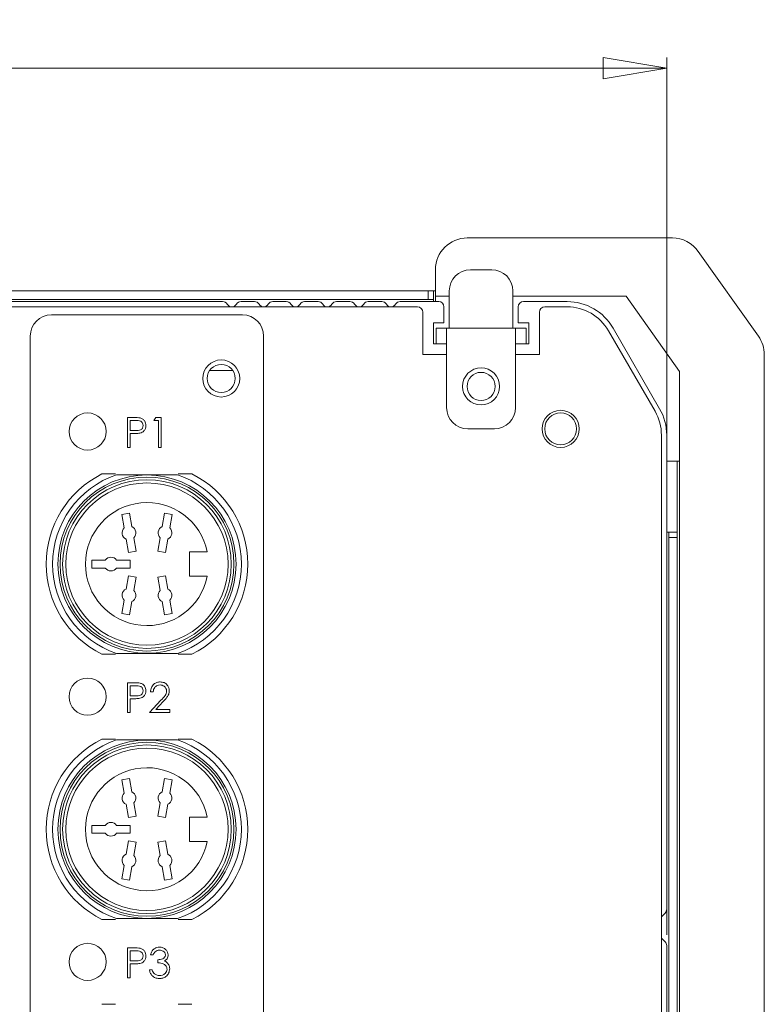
# Model space of a CAD drawing. Header units: millimetres. Extents: x 5 to 589, y 5 to 415.
# Tile 4 of 8: x 221 to 291, y 118 to 211. Entities that reach past the tile are written whole.
import ezdxf

# ---------------------------------------------------------------- set-up
doc = ezdxf.new("R2010")
doc.units = ezdxf.units.MM
doc.styles.add('SLDTEXTSTYLE0', font='TXT', dxfattribs={"width": 0.75})
doc.dimstyles.new('SLDDIMSTYLE1', dxfattribs={"dimtxt": 3.5, "dimasz": 6, "dimexe": 0, "dimexo": 0.0625, "dimgap": 0.875, "dimtad": 1, "dimtoh": 1, "dimzin": 12, "dimdsep": 46, "dimtxsty": 'Standard', "dimblk1": 'CLOSED', "dimblk2": 'CLOSED', "dimsah": 1, "dimcen": 0.09, "dimadec": 0, "dimazin": 0, "dimtfac": 1, "dimtofl": 0, "dimtmove": 0, "dimatfit": 3, "dimldrblk": 'CLOSED', "dimfxl": 1, "dimtolj": 1, "dimtzin": 12, "dimarcsym": 0})

# ---------------------------------------------------------------- blocks, each defined once
blk = doc.blocks.new('_CLOSED')
at = {"color": 0, "linetype": 'ByBlock', "lineweight": -2}
for p, q in [((-1, 0.166667), (0, 0)), ((-1, 0.166667), (-1, -0.166667)), ((0, 0), (-1, -0.166667)), ((0, 0), (-1, 0))]:
    blk.add_line(p, q, dxfattribs=at)
blk = doc.blocks.new('*D9')
at = {"color": 7, "linetype": 'Continuous', "lineweight": 0}
for p, q in [((63.728, 124.359), (63.728, 207.066)), ((281.728, 124.359), (281.728, 207.066)), ((63.728, 206.066), (281.728, 206.066))]:
    blk.add_line(p, q, dxfattribs=at)
at = {"color": 7, "linetype": 'Continuous', "lineweight": 0, "xscale": 6, "yscale": 6, "rotation": 180.0000000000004}
blk.add_blockref('_CLOSED', (63.728, 206.066, -85.768), dxfattribs=at)
at = {"color": 7, "linetype": 'Continuous', "lineweight": 0, "xscale": 6, "yscale": 6}
blk.add_blockref('_CLOSED', (281.728, 206.066, -85.768), dxfattribs=at)
at = {"color": 7, "linetype": 'Continuous', "lineweight": 0, "insert": (167.125, 210.577), "char_height": 3.5, "attachment_point": 1, "style": 'SLDTEXTSTYLE0'}
blk.add_mtext('218', dxfattribs=at)

msp = doc.modelspace()

# ---------------------------------------------------------------- linework, layer by layer
at = {"color": 7, "linetype": 'Continuous', "lineweight": 15}
for p, q in [((282.257, 190.066), (262.928, 190.066)), ((290.375, 180.804), (284.704, 188.801)), ((259.928, 187.066), (259.928, 184.566)), ((265.228, 187.066), (263.228, 187.066)), ((259.228, 185.066), (86.228, 185.066)), ((259.228, 184.266), (259.228, 185.066)), ((259.228, 185.066), (259.728, 185.066)), ((259.728, 185.066), (259.728, 184.266)), ((259.928, 185.066), (259.728, 185.066)), ((261.228, 185.066), (261.228, 181.566)), ((267.228, 185.066), (267.228, 181.566)), ((86.228, 184.266), (259.228, 184.266)), ((239.862, 184.066), (105.594, 184.066)), ((242.862, 184.066), (241.594, 184.066)), ((245.862, 184.066), (244.594, 184.066)), ((248.862, 184.066), (247.594, 184.066)), ((251.862, 184.066), (250.594, 184.066)), ((254.862, 184.066), (253.594, 184.066)), ((260.228, 184.066), (256.594, 184.066)), ((259.728, 184.266), (259.228, 184.266)), ((259.728, 184.066), (259.728, 184.266)), ((259.928, 184.566), (261.228, 184.566)), ((259.928, 184.566), (259.928, 184.066)), ((267.228, 184.566), (277.9, 184.566)), ((272.341, 184.066), (268.228, 184.066)), ((277.9, 184.566), (282.928, 177.476)), ((258.228, 183.566), (87.228, 183.566)), ((258.728, 179.066), (258.728, 183.066)), ((260.728, 183.566), (260.728, 182.066)), ((267.728, 182.066), (267.728, 183.566)), ((269.728, 183.066), (269.728, 179.066)), ((272.341, 183.566), (270.228, 183.566)), ((223.728, 182.816), (241.728, 182.816)), ((223.728, 182.816), (241.728, 182.816)), ((259.728, 180.066), (259.728, 182.066)), ((260.728, 182.066), (259.728, 182.066)), ((268.728, 182.066), (267.728, 182.066)), ((268.728, 182.066), (268.728, 180.066)), ((259.978, 181.566), (259.978, 180.066)), ((260.978, 181.566), (259.978, 181.566)), ((260.978, 174.066), (260.978, 181.566)), ((267.478, 181.566), (260.978, 181.566)), ((267.478, 181.566), (267.478, 174.066)), ((268.478, 181.566), (267.478, 181.566)), ((268.478, 180.066), (268.478, 181.566)), ((280.625, 173.718), (276.238, 181.316)), ((281.058, 173.968), (276.671, 181.566)), ((221.728, 68.816), (221.728, 180.816)), ((221.728, 68.816), (221.728, 180.816)), ((243.728, 180.816), (243.728, 68.816)), ((243.728, 180.816), (243.728, 68.816)), ((259.978, 180.066), (259.728, 180.066)), ((259.978, 180.066), (260.978, 180.066)), ((268.478, 180.066), (267.478, 180.066)), ((268.728, 180.066), (268.478, 180.066)), ((260.978, 179.066), (258.728, 179.066)), ((269.728, 179.066), (267.478, 179.066)), ((290.928, 75.154), (290.928, 179.069)), ((240.82, 177.566), (238.635, 177.566)), ((282.928, 177.476), (282.928, 76.588)), ((230.89, 173.138), (231.443, 173.138)), ((230.89, 170.316), (230.89, 173.138)), ((231.143, 172.848), (231.143, 171.908)), ((231.659, 172.848), (231.143, 172.848)), ((233.386, 172.848), (233.552, 173.138)), ((233.82, 172.848), (233.386, 172.848)), ((233.552, 173.138), (234.074, 173.138)), ((233.82, 170.316), (233.82, 172.848)), ((234.074, 173.138), (234.074, 170.316)), ((231.143, 171.908), (231.637, 171.901)), ((265.478, 172.066), (262.978, 172.066)), ((231.143, 171.618), (231.143, 170.316)), ((231.345, 171.618), (231.143, 171.618)), ((281.228, 78.664), (281.228, 171.468)), ((281.728, 126.773), (281.728, 171.468)), ((231.143, 170.316), (230.89, 170.316)), ((234.074, 170.316), (233.82, 170.316)), ((281.728, 169.016), (282.928, 169.016)), ((282.728, 162.316), (282.728, 169.016)), ((229.774, 167.816), (228.485, 167.816)), ((236.97, 167.816), (235.681, 167.816)), ((230.349, 163.978), (231.078, 164.107)), ((230.571, 162.722), (230.349, 163.978)), ((231.078, 164.107), (231.299, 162.851)), ((234.156, 162.851), (234.378, 164.107)), ((234.378, 164.107), (235.106, 163.978)), ((235.106, 163.978), (234.885, 162.722)), ((230.978, 160.413), (230.756, 161.67)), ((231.485, 161.798), (231.706, 160.542)), ((233.749, 160.542), (233.971, 161.798)), ((234.699, 161.67), (234.478, 160.413)), ((281.928, 162.316), (281.728, 162.316)), ((281.928, 162.316), (282.728, 162.316)), ((281.928, 161.816), (281.928, 162.316)), ((282.728, 161.816), (281.928, 161.816)), ((281.928, 161.816), (281.928, 81.816)), ((282.728, 162.316), (282.728, 161.816)), ((282.728, 81.816), (282.728, 161.816)), ((227.518, 159.686), (228.793, 159.686)), ((227.518, 158.946), (227.518, 159.686)), ((229.862, 159.686), (231.138, 159.686)), ((231.706, 160.542), (230.978, 160.413)), ((231.138, 159.686), (231.138, 158.946)), ((234.478, 160.413), (233.749, 160.542)), ((236.728, 160.466), (238.413, 160.466)), ((236.728, 158.166), (236.728, 160.466)), ((228.793, 158.946), (227.518, 158.946)), ((231.138, 158.946), (229.862, 158.946)), ((230.756, 156.962), (230.978, 158.218)), ((230.978, 158.218), (231.706, 158.089)), ((231.706, 158.089), (231.485, 156.833)), ((233.749, 158.089), (234.478, 158.218)), ((233.971, 156.833), (233.749, 158.089)), ((234.478, 158.218), (234.699, 156.962)), ((238.413, 158.166), (236.728, 158.166)), ((230.349, 154.653), (230.571, 155.909)), ((231.299, 155.781), (231.078, 154.524)), ((234.378, 154.524), (234.156, 155.781)), ((234.885, 155.909), (235.106, 154.653)), ((231.078, 154.524), (230.349, 154.653)), ((235.106, 154.653), (234.378, 154.524)), ((228.485, 150.816), (229.774, 150.816)), ((235.681, 150.816), (236.97, 150.816)), ((230.89, 148.138), (231.443, 148.138)), ((230.89, 145.316), (230.89, 148.138)), ((231.143, 147.848), (231.143, 146.908)), ((231.659, 147.848), (231.143, 147.848)), ((231.143, 146.908), (231.637, 146.901)), ((233.314, 147.269), (233.06, 147.269)), ((231.143, 146.618), (231.143, 145.316)), ((231.345, 146.618), (231.143, 146.618)), ((232.952, 145.316), (234.046, 146.484)), ((234.262, 146.359), (233.556, 145.605)), ((231.143, 145.316), (230.89, 145.316)), ((234.87, 145.316), (232.952, 145.316)), ((233.556, 145.605), (234.87, 145.605)), ((234.87, 145.605), (234.87, 145.316)), ((229.774, 142.816), (228.485, 142.816)), ((236.97, 142.816), (235.681, 142.816)), ((230.349, 138.978), (231.078, 139.107)), ((230.571, 137.722), (230.349, 138.978)), ((231.078, 139.107), (231.299, 137.851)), ((234.156, 137.851), (234.378, 139.107)), ((234.378, 139.107), (235.106, 138.978)), ((235.106, 138.978), (234.885, 137.722)), ((230.978, 135.413), (230.756, 136.67)), ((231.485, 136.798), (231.706, 135.542)), ((233.749, 135.542), (233.971, 136.798)), ((234.699, 136.67), (234.478, 135.413)), ((231.706, 135.542), (230.978, 135.413)), ((234.478, 135.413), (233.749, 135.542)), ((227.518, 134.686), (228.793, 134.686)), ((227.518, 133.946), (227.518, 134.686)), ((229.862, 134.686), (231.138, 134.686)), ((231.138, 134.686), (231.138, 133.946)), ((236.728, 135.466), (238.413, 135.466)), ((236.728, 133.166), (236.728, 135.466)), ((228.793, 133.946), (227.518, 133.946)), ((231.138, 133.946), (229.862, 133.946)), ((230.756, 131.962), (230.978, 133.218)), ((230.978, 133.218), (231.706, 133.089)), ((231.706, 133.089), (231.485, 131.833)), ((233.749, 133.089), (234.478, 133.218)), ((233.971, 131.833), (233.749, 133.089)), ((234.478, 133.218), (234.699, 131.962)), ((238.413, 133.166), (236.728, 133.166)), ((230.349, 129.653), (230.571, 130.909)), ((234.885, 130.909), (235.106, 129.653)), ((231.299, 130.781), (231.078, 129.524)), ((234.378, 129.524), (234.156, 130.781)), ((231.078, 129.524), (230.349, 129.653)), ((235.106, 129.653), (234.378, 129.524)), ((281.228, 126.066), (281.581, 126.419)), ((228.485, 125.816), (229.774, 125.816)), ((235.681, 125.816), (236.97, 125.816)), ((281.581, 123.712), (281.228, 124.066)), ((230.89, 123.138), (231.443, 123.138)), ((230.89, 120.316), (230.89, 123.138)), ((231.659, 122.848), (231.143, 122.848)), ((231.143, 122.848), (231.143, 121.908)), ((281.728, 78.664), (281.728, 123.359)), ((231.143, 121.908), (231.637, 121.901)), ((231.143, 121.618), (231.143, 120.316)), ((231.345, 121.618), (231.143, 121.618)), ((233.314, 122.487), (233.06, 122.487)), ((233.748, 121.727), (233.748, 122.016)), ((232.952, 121.075), (233.205, 121.075)), ((231.143, 120.316), (230.89, 120.316)), ((229.774, 117.816), (228.485, 117.816)), ((236.97, 117.816), (235.681, 117.816))]:
    msp.add_line(p, q, dxfattribs=at)
for centre, radius in [((239.728, 176.816), 1.75), ((239.728, 176.816), 1.75), ((239.728, 176.816), 1.325), ((264.228, 176.066), 1.75), ((264.228, 176.066), 1.325), ((271.728, 172.066), 1.75), ((227.128, 171.816), 1.75), ((271.728, 172.066), 1.5), ((232.728, 159.316), 8.4), ((232.728, 159.316), 8.2), ((232.728, 159.316), 7.95), ((232.728, 159.316), 7.65), ((227.128, 146.816), 1.75), ((232.728, 134.316), 8.4), ((232.728, 134.316), 8.2), ((232.728, 134.316), 7.95), ((232.728, 134.316), 7.65), ((227.128, 121.816), 1.75)]:
    msp.add_circle(centre, radius, dxfattribs=at)
for centre, radius, start, end in [((262.928, 187.066), 3, 90, 180), ((282.257, 187.066), 3, 35.34149, 90), ((263.228, 185.066), 2, 90, 180), ((265.228, 185.066), 2, 0, 90), ((239.862, 183.566), 0.5, 30, 90), ((240.728, 184.066), 0.5, 210, 330), ((241.594, 183.566), 0.5, 90, 150), ((242.862, 183.566), 0.5, 30, 90), ((243.728, 184.066), 0.5, 210, 330), ((244.594, 183.566), 0.5, 90, 150), ((245.862, 183.566), 0.5, 30, 90), ((246.728, 184.066), 0.5, 210, 330), ((247.594, 183.566), 0.5, 90, 150), ((248.862, 183.566), 0.5, 30, 90), ((249.728, 184.066), 0.5, 210, 330), ((250.594, 183.566), 0.5, 90, 150), ((251.862, 183.566), 0.5, 30, 90), ((252.728, 184.066), 0.5, 210, 330), ((253.594, 183.566), 0.5, 90, 150), ((254.862, 183.566), 0.5, 30, 90), ((255.728, 184.066), 0.5, 210, 330), ((256.594, 183.566), 0.5, 90, 150), ((260.228, 183.566), 0.5, 0, 90), ((268.228, 183.566), 0.5, 90, 180), ((272.341, 179.066), 5, 30, 90), ((258.228, 183.066), 0.5, 0, 90), ((270.228, 183.066), 0.5, 90, 180), ((272.341, 179.066), 4.5, 30, 90), ((223.728, 180.816), 2, 90, 180), ((223.728, 180.816), 2, 90, 180), ((241.728, 180.816), 2, 0, 90), ((241.728, 180.816), 2, 0, 90), ((287.928, 179.069), 3, 0, 35.34149), ((262.978, 174.066), 2, 180, 270), ((265.478, 174.066), 2, 270, 0), ((276.728, 171.468), 4.5, 0, 30), ((276.728, 171.468), 5, 0, 30), ((232.728, 159.316), 9.5, 116.52535, 243.47465), ((232.728, 159.316), 8.9, 108.80356, 251.19644), ((232.728, 159.316), 8.9, 288.80356, 71.19644), ((232.728, 159.316), 9.5, 296.52535, 63.47465), ((232.728, 159.316), 5.8, 11.43615, 348.56385), ((231.028, 162.26), 0.65, 134.6966, 245.3034), ((231.028, 162.26), 0.65, 314.6966, 65.3034), ((234.428, 162.26), 0.65, 114.6966, 225.3034), ((234.428, 162.26), 0.65, 294.6966, 45.3034), ((229.328, 159.316), 0.65, 34.6966, 145.3034), ((229.328, 159.316), 0.65, 214.6966, 325.3034), ((231.028, 156.371), 0.65, 114.6966, 225.3034), ((234.428, 156.371), 0.65, 314.6966, 65.3034), ((231.028, 156.371), 0.65, 294.6966, 45.3034), ((234.428, 156.371), 0.65, 134.6966, 245.3034), ((232.728, 134.316), 9.5, 116.52535, 243.47465), ((232.728, 134.316), 8.9, 108.80356, 251.19644), ((232.728, 134.316), 8.9, 288.80356, 71.19644), ((232.728, 134.316), 9.5, 296.52535, 63.47465), ((232.728, 134.316), 5.8, 11.43615, 348.56385), ((231.028, 137.26), 0.65, 134.6966, 245.3034), ((231.028, 137.26), 0.65, 314.6966, 65.3034), ((234.428, 137.26), 0.65, 114.6966, 225.3034), ((234.428, 137.26), 0.65, 294.6966, 45.3034), ((229.328, 134.316), 0.65, 34.6966, 145.3034), ((229.328, 134.316), 0.65, 214.6966, 325.3034), ((231.028, 131.371), 0.65, 114.6966, 225.3034), ((231.028, 131.371), 0.65, 294.6966, 45.3034), ((234.428, 131.371), 0.65, 134.6966, 245.3034), ((234.428, 131.371), 0.65, 314.6966, 65.3034), ((281.228, 126.773), 0.5, 315, 0), ((281.228, 123.359), 0.5, 0, 45)]:
    msp.add_arc(centre, radius, start, end, dxfattribs=at)
for points, knots in [([(231.443, 173.138), (231.564, 173.138), (231.779, 173.139), (231.992, 173.109), (232.086, 173.095)], [0, 0, 0, 0, 0.560314, 1, 1, 1, 1]), ([(232.373, 172.38), (232.36, 172.461), (232.341, 172.583), (232.237, 172.71), (232.038, 172.853), (231.827, 172.85), (231.659, 172.848)], [0, 0, 0, 0, 0.24897, 0.37473, 0.500383, 1, 1, 1, 1]), ([(232.086, 173.095), (232.172, 173.065), (232.343, 173.003), (232.52, 172.812), (232.614, 172.595), (232.622, 172.452), (232.626, 172.381)], [0, 0, 0, 0, 0.279706, 0.559383, 0.779508, 1, 1, 1, 1]), ([(231.637, 171.901), (231.809, 171.901), (232.024, 171.9), (232.232, 172.041), (232.341, 172.171), (232.36, 172.296), (232.373, 172.38)], [0, 0, 0, 0, 0.499721, 0.625351, 0.751084, 1, 1, 1, 1]), ([(232.626, 172.381), (232.62, 172.288), (232.606, 172.102), (232.465, 171.875), (232.272, 171.729), (232.133, 171.686), (232.063, 171.665)], [0, 0, 0, 0, 0.280099, 0.559326, 0.779458, 1, 1, 1, 1]), ([(232.063, 171.665), (231.93, 171.648), (231.691, 171.618), (231.451, 171.618), (231.345, 171.618)], [0, 0, 0, 0, 0.559694, 1, 1, 1, 1]), ([(229.859, 167.741), (229.956, 167.741), (230.881, 167.741), (232.338, 167.741), (234.183, 167.741), (235.121, 167.741), (235.596, 167.741)], [0, 0, 0, 0, 0.052314, 0.499252, 0.746372, 1, 1, 1, 1]), ([(235.596, 150.891), (235.133, 150.891), (234.195, 150.891), (232.35, 150.891), (230.881, 150.891), (229.956, 150.891), (229.859, 150.891)], [0, 0, 0, 0, 0.2474527, 0.5007456, 0.9476861, 1, 1, 1, 1]), ([(231.443, 148.138), (231.564, 148.138), (231.779, 148.139), (231.992, 148.109), (232.086, 148.095)], [0, 0, 0, 0, 0.560314, 1, 1, 1, 1]), ([(232.373, 147.38), (232.36, 147.461), (232.341, 147.583), (232.237, 147.71), (232.038, 147.853), (231.827, 147.85), (231.659, 147.848)], [0, 0, 0, 0, 0.248969, 0.37473, 0.500383, 1, 1, 1, 1]), ([(232.086, 148.095), (232.172, 148.065), (232.343, 148.003), (232.52, 147.812), (232.614, 147.595), (232.622, 147.452), (232.626, 147.381)], [0, 0, 0, 0, 0.2797058, 0.5593816, 0.7795101, 1, 1, 1, 1]), ([(233.06, 147.269), (233.077, 147.407), (233.11, 147.681), (233.351, 147.994), (233.657, 148.183), (233.873, 148.201), (233.981, 148.21)], [0, 0, 0, 0, 0.280029, 0.559514, 0.779667, 1, 1, 1, 1]), ([(233.968, 147.921), (233.871, 147.911), (233.679, 147.891), (233.461, 147.715), (233.344, 147.494), (233.324, 147.345), (233.314, 147.269)], [0, 0, 0, 0, 0.279698, 0.558846, 0.779175, 1, 1, 1, 1]), ([(234.58, 147.349), (234.568, 147.436), (234.545, 147.611), (234.372, 147.795), (234.174, 147.905), (234.037, 147.916), (233.968, 147.921)], [0, 0, 0, 0, 0.279126, 0.558979, 0.779347, 1, 1, 1, 1]), ([(233.981, 148.21), (234.107, 148.198), (234.358, 148.175), (234.638, 147.945), (234.807, 147.666), (234.825, 147.47), (234.833, 147.371)], [0, 0, 0, 0, 0.279889, 0.559222, 0.779583, 1, 1, 1, 1]), ([(232.063, 146.665), (231.93, 146.648), (231.691, 146.618), (231.451, 146.618), (231.345, 146.618)], [0, 0, 0, 0, 0.559694, 1, 1, 1, 1]), ([(231.637, 146.901), (231.809, 146.901), (232.024, 146.9), (232.232, 147.041), (232.341, 147.171), (232.36, 147.296), (232.373, 147.38)], [0, 0, 0, 0, 0.49972, 0.62535, 0.751082, 1, 1, 1, 1]), ([(232.626, 147.381), (232.62, 147.288), (232.606, 147.102), (232.465, 146.875), (232.272, 146.729), (232.133, 146.686), (232.063, 146.665)], [0, 0, 0, 0, 0.280099, 0.559325, 0.779458, 1, 1, 1, 1]), ([(234.046, 146.484), (234.182, 146.623), (234.37, 146.817), (234.557, 147.118), (234.573, 147.272), (234.58, 147.349)], [0, 0, 0, 0, 0.560718, 0.780532, 1, 1, 1, 1]), ([(234.833, 147.371), (234.822, 147.259), (234.799, 147.035), (234.573, 146.697), (234.38, 146.487), (234.262, 146.359)], [0, 0, 0, 0, 0.279289, 0.559155, 1, 1, 1, 1]), ([(229.859, 142.741), (229.956, 142.741), (230.881, 142.741), (232.338, 142.741), (234.183, 142.741), (235.121, 142.741), (235.596, 142.741)], [0, 0, 0, 0, 0.052314, 0.499252, 0.746372, 1, 1, 1, 1]), ([(235.596, 125.891), (235.133, 125.891), (234.195, 125.891), (232.35, 125.891), (230.881, 125.891), (229.956, 125.891), (229.859, 125.891)], [0, 0, 0, 0, 0.2474527, 0.5007456, 0.9476861, 1, 1, 1, 1]), ([(231.443, 123.138), (231.564, 123.138), (231.779, 123.139), (231.992, 123.109), (232.086, 123.095)], [0, 0, 0, 0, 0.560314, 1, 1, 1, 1]), ([(232.373, 122.38), (232.36, 122.461), (232.341, 122.583), (232.237, 122.71), (232.038, 122.853), (231.827, 122.85), (231.659, 122.848)], [0, 0, 0, 0, 0.248969, 0.37473, 0.500383, 1, 1, 1, 1]), ([(232.086, 123.095), (232.172, 123.065), (232.343, 123.003), (232.52, 122.812), (232.614, 122.595), (232.622, 122.452), (232.626, 122.381)], [0, 0, 0, 0, 0.279706, 0.559381, 0.779509, 1, 1, 1, 1]), ([(233.06, 122.487), (233.093, 122.595), (233.158, 122.812), (233.374, 123.052), (233.635, 123.19), (233.812, 123.203), (233.901, 123.21)], [0, 0, 0, 0, 0.280287, 0.55968, 0.779746, 1, 1, 1, 1]), ([(233.904, 122.921), (233.831, 122.915), (233.684, 122.903), (233.451, 122.762), (233.366, 122.591), (233.314, 122.487)], [0, 0, 0, 0, 0.280634, 0.560365, 1, 1, 1, 1]), ([(233.901, 123.21), (234.015, 123.198), (234.243, 123.173), (234.517, 122.992), (234.69, 122.746), (234.713, 122.567), (234.725, 122.477)], [0, 0, 0, 0, 0.2800853, 0.5598673, 0.7800993, 1, 1, 1, 1]), ([(234.472, 122.478), (234.457, 122.552), (234.429, 122.7), (234.213, 122.883), (234.021, 122.906), (233.904, 122.921)], [0, 0, 0, 0, 0.278859, 0.560074, 1, 1, 1, 1]), ([(232.063, 121.665), (231.93, 121.648), (231.691, 121.618), (231.451, 121.618), (231.345, 121.618)], [0, 0, 0, 0, 0.559694, 1, 1, 1, 1]), ([(231.637, 121.901), (231.809, 121.901), (232.024, 121.9), (232.232, 122.041), (232.341, 122.171), (232.36, 122.296), (232.373, 122.38)], [0, 0, 0, 0, 0.49972, 0.62535, 0.751082, 1, 1, 1, 1]), ([(232.626, 122.381), (232.62, 122.288), (232.606, 122.102), (232.465, 121.875), (232.272, 121.729), (232.133, 121.686), (232.063, 121.665)], [0, 0, 0, 0, 0.280099, 0.559325, 0.779458, 1, 1, 1, 1]), ([(233.748, 122.016), (233.907, 122.031), (234.146, 122.053), (234.38, 122.219), (234.46, 122.359), (234.468, 122.438), (234.472, 122.478)], [0, 0, 0, 0, 0.499419, 0.749015, 0.874544, 1, 1, 1, 1]), ([(234.616, 121.13), (234.612, 121.179), (234.604, 121.277), (234.516, 121.455), (234.254, 121.699), (233.95, 121.715), (233.748, 121.727)], [0, 0, 0, 0, 0.125587, 0.251191, 0.500604, 1, 1, 1, 1]), ([(234.725, 122.477), (234.72, 122.412), (234.711, 122.281), (234.609, 122.065), (234.476, 121.96), (234.395, 121.896)], [0, 0, 0, 0, 0.280508, 0.560792, 1, 1, 1, 1]), ([(234.395, 121.896), (234.461, 121.862), (234.578, 121.801), (234.664, 121.7), (234.701, 121.656)], [0, 0, 0, 0, 0.5597923, 1, 1, 1, 1]), ([(234.701, 121.656), (234.755, 121.569), (234.852, 121.415), (234.864, 121.234), (234.87, 121.154)], [0, 0, 0, 0, 0.559418, 1, 1, 1, 1]), ([(233.893, 120.243), (233.764, 120.255), (233.505, 120.277), (233.2, 120.494), (233.022, 120.779), (232.975, 120.977), (232.952, 121.075)], [0, 0, 0, 0, 0.279887, 0.558978, 0.779263, 1, 1, 1, 1]), ([(233.205, 121.075), (233.231, 120.993), (233.277, 120.847), (233.381, 120.735), (233.426, 120.685)], [0, 0, 0, 0, 0.5606953, 1, 1, 1, 1]), ([(233.426, 120.685), (233.507, 120.635), (233.653, 120.544), (233.823, 120.536), (233.898, 120.533)], [0, 0, 0, 0, 0.55875, 1, 1, 1, 1]), ([(234.87, 121.154), (234.849, 121.016), (234.809, 120.738), (234.544, 120.434), (234.221, 120.269), (234.003, 120.252), (233.893, 120.243)], [0, 0, 0, 0, 0.2793036, 0.5588388, 0.7792762, 1, 1, 1, 1]), ([(233.898, 120.533), (233.996, 120.539), (234.191, 120.552), (234.427, 120.699), (234.588, 120.9), (234.607, 121.053), (234.616, 121.13)], [0, 0, 0, 0, 0.2806, 0.560151, 0.780302, 1, 1, 1, 1])]:
    msp.add_open_spline(points, degree=3, knots=knots, dxfattribs=at)

# ---------------------------------------------------------------- dimensions: what is measured, and where the dimension line sits
at = {"color": 7, "linetype": 'Continuous', "lineweight": 0}
dim = msp.add_linear_dim(base=(281.728, 206.066), p1=(63.728, 123.359), p2=(281.728, 123.359), dimstyle='SLDDIMSTYLE1', dxfattribs=at)
dim.commit()
dim.dimension.update_dxf_attribs({"geometry": '*D9', "text_midpoint": (171.003, 206.066), "dimtype": 160})

doc.saveas('drawing.dxf')
